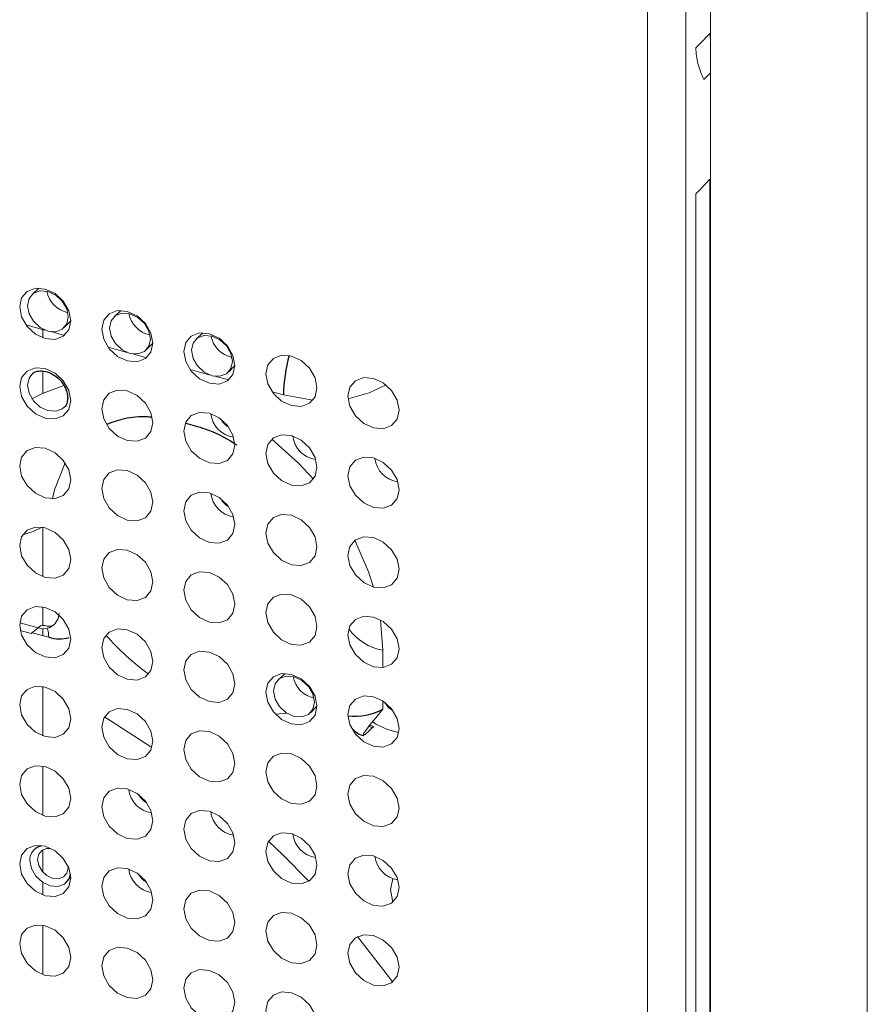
# Paper-space layout '_Trimetric' of a CAD drawing. Header units: millimetres. Extents: x -1485 to 1441, y -378 to 2620.
# Tile 26 of 86: x -907 to -871, y 956 to 998. Entities that reach past the tile are written whole.
import ezdxf

# ---------------------------------------------------------------- set-up
doc = ezdxf.new("R2010")
doc.units = ezdxf.units.MM

psp = doc.layouts.new('_Trimetric')

# ---------------------------------------------------------------- linework, layer by layer
at = {"color": 144, "linetype": 'Continuous', "lineweight": 18}
for p, q in [((-870.907, 509.261), (-870.907, 1254.995)), ((-877.664, 1248.112), (-877.664, 502.377)), ((-880.383, 501.931), (-880.383, 1247.665)), ((-878.726, 1048.246), (-878.726, 900.825)), ((-877.664, 997.371), (-877.69, 997.651)), ((-877.664, 995.961), (-877.951, 995.673)), ((-877.69, 923.898), (-877.69, 991.376)), ((-878.297, 990.752), (-878.297, 923.284)), ((-906.624, 986.689), (-906.92, 986.415)), ((-903.087, 985.728), (-903.382, 985.454)), ((-907.181, 985.105), (-906.365, 984.883)), ((-905.529, 984.991), (-905.249, 985.28)), ((-906.454, 984.907), (-906.454, 984.546)), ((-906.106, 984.813), (-905.519, 984.653)), ((-899.549, 984.766), (-899.845, 984.492)), ((-903.643, 984.144), (-902.828, 983.922)), ((-901.992, 984.029), (-901.711, 984.318)), ((-902.568, 983.851), (-901.982, 983.692)), ((-898.454, 983.068), (-898.173, 983.357)), ((-906.454, 983.109), (-906.454, 982.155)), ((-900.106, 983.182), (-899.29, 982.96)), ((-899.031, 982.89), (-898.444, 982.731)), ((-896.568, 982.221), (-896.082, 982.088)), ((-896.082, 982.088), (-894.814, 981.862)), ((-906.454, 976.386), (-906.454, 974.26)), ((-906.454, 972.957), (-906.454, 972.162)), ((-906.659, 972.056), (-907.446, 972.27)), ((-891.795, 971.089), (-891.89, 972.389)), ((-907.429, 971.942), (-906.951, 971.812)), ((-906.951, 971.812), (-906.659, 972.056)), ((-906.917, 971.841), (-906.201, 971.647)), ((-906.454, 972.029), (-906.454, 971.716)), ((-891.795, 970.345), (-891.795, 971.089)), ((-896.011, 970.09), (-896.307, 969.816)), ((-906.454, 969.528), (-906.454, 967.402)), ((-891.795, 968.548), (-891.795, 968.903)), ((-896.421, 968.33), (-895.94, 968.384)), ((-894.916, 968.391), (-894.636, 968.681)), ((-901.751, 966.901), (-903.802, 968.215)), ((-892.398, 967.809), (-892.234, 967.755)), ((-892.361, 967.857), (-892.189, 967.8)), ((-891.491, 967.649), (-891.113, 967.546)), ((-906.454, 966.1), (-906.454, 963.974)), ((-906.454, 962.496), (-906.454, 961.535)), ((-905.367, 961.72), (-905.369, 961.768)), ((-906.454, 961.079), (-906.454, 960.545)), ((-906.454, 959.242), (-906.454, 957.116))]:
    psp.add_line(p, q, dxfattribs=at)
at = {"color": 144, "linetype": 'Continuous', "lineweight": 18, "flags": 128}
for points in [[(-878.297, 997.038), (-878.102, 997.235), (-877.69, 997.651)], [(-877.69, 991.376), (-878.102, 990.953), (-878.297, 990.752)], [(-905.249, 985.281), (-905.332, 984.895), (-905.571, 984.614), (-905.929, 984.479), (-906.35, 984.513), (-906.772, 984.709), (-907.129, 985.037), (-907.368, 985.448), (-907.452, 985.88), (-907.368, 986.266), (-907.129, 986.547), (-906.772, 986.681), (-906.35, 986.648), (-905.929, 986.452), (-905.571, 986.124), (-905.332, 985.712), (-905.249, 985.281)], [(-905.355, 985.453), (-905.422, 985.798), (-905.613, 986.127), (-905.899, 986.389), (-906.236, 986.546), (-906.573, 986.572), (-906.858, 986.465), (-907.049, 986.24), (-907.116, 985.932), (-907.049, 985.587), (-906.858, 985.258), (-906.573, 984.995), (-906.236, 984.839), (-905.899, 984.812), (-905.613, 984.92), (-905.422, 985.145), (-905.355, 985.453)], [(-901.711, 984.32), (-901.795, 983.934), (-902.034, 983.652), (-902.391, 983.518), (-902.813, 983.551), (-903.234, 983.747), (-903.592, 984.076), (-903.83, 984.487), (-903.914, 984.918), (-903.83, 985.304), (-903.592, 985.586), (-903.234, 985.72), (-902.813, 985.687), (-902.391, 985.491), (-902.034, 985.162), (-901.795, 984.751), (-901.711, 984.32)], [(-901.817, 984.491), (-901.884, 984.836), (-902.075, 985.165), (-902.361, 985.428), (-902.698, 985.584), (-903.035, 985.611), (-903.321, 985.504), (-903.512, 985.279), (-903.579, 984.97), (-903.512, 984.625), (-903.321, 984.297), (-903.035, 984.034), (-902.698, 983.877), (-902.361, 983.851), (-902.075, 983.958), (-901.884, 984.183), (-901.817, 984.491)], [(-902.323, 985.443), (-902.234, 985.309), (-902.218, 985.29)], [(-898.173, 983.358), (-898.257, 982.972), (-898.496, 982.691), (-898.853, 982.556), (-899.275, 982.59), (-899.697, 982.786), (-900.054, 983.114), (-900.293, 983.525), (-900.377, 983.957), (-900.293, 984.343), (-900.054, 984.624), (-899.697, 984.759), (-899.275, 984.725), (-898.853, 984.529), (-898.496, 984.201), (-898.257, 983.789), (-898.173, 983.358)], [(-898.28, 983.53), (-898.347, 983.875), (-898.538, 984.204), (-898.823, 984.466), (-899.16, 984.623), (-899.497, 984.649), (-899.783, 984.542), (-899.974, 984.317), (-900.041, 984.009), (-899.974, 983.664), (-899.783, 983.335), (-899.497, 983.072), (-899.16, 982.916), (-898.823, 982.889), (-898.538, 982.997), (-898.347, 983.222), (-898.28, 983.53)], [(-898.786, 984.481), (-898.696, 984.347), (-898.681, 984.329)], [(-894.636, 982.397), (-894.719, 982.011), (-894.958, 981.729), (-895.316, 981.595), (-895.737, 981.628), (-896.159, 981.824), (-896.516, 982.153), (-896.755, 982.564), (-896.839, 982.995), (-896.755, 983.381), (-896.516, 983.663), (-896.159, 983.797), (-895.737, 983.764), (-895.316, 983.568), (-894.958, 983.239), (-894.719, 982.828), (-894.636, 982.397)], [(-905.249, 981.852), (-905.332, 981.466), (-905.571, 981.185), (-905.929, 981.051), (-906.35, 981.084), (-906.772, 981.28), (-907.129, 981.608), (-907.368, 982.02), (-907.452, 982.451), (-907.368, 982.837), (-907.129, 983.118), (-906.772, 983.253), (-906.35, 983.219), (-905.929, 983.024), (-905.571, 982.695), (-905.332, 982.284), (-905.249, 981.852)], [(-906.88, 983.021), (-907.049, 982.811), (-907.116, 982.503), (-907.049, 982.158), (-906.858, 981.829), (-906.573, 981.567), (-906.236, 981.41), (-905.899, 981.384), (-905.613, 981.491), (-905.535, 981.557)], [(-891.098, 981.435), (-891.182, 981.049), (-891.421, 980.768), (-891.778, 980.633), (-892.2, 980.667), (-892.621, 980.863), (-892.979, 981.191), (-893.217, 981.603), (-893.301, 982.034), (-893.217, 982.42), (-892.979, 982.701), (-892.621, 982.836), (-892.2, 982.802), (-891.778, 982.606), (-891.421, 982.278), (-891.182, 981.867), (-891.098, 981.435)], [(-905.544, 982.494), (-906.461, 982.152), (-906.923, 981.916)], [(-893.296, 981.923), (-892.383, 982.171), (-891.658, 982.517)], [(-901.711, 980.891), (-901.795, 980.505), (-902.034, 980.224), (-902.391, 980.089), (-902.813, 980.123), (-903.234, 980.318), (-903.592, 980.647), (-903.83, 981.058), (-903.914, 981.49), (-903.83, 981.875), (-903.592, 982.157), (-903.234, 982.291), (-902.813, 982.258), (-902.391, 982.062), (-902.034, 981.734), (-901.795, 981.322), (-901.711, 980.891)], [(-898.173, 979.929), (-898.257, 979.544), (-898.496, 979.262), (-898.853, 979.128), (-899.275, 979.161), (-899.697, 979.357), (-900.054, 979.686), (-900.293, 980.097), (-900.377, 980.528), (-900.293, 980.914), (-900.054, 981.196), (-899.697, 981.33), (-899.275, 981.297), (-898.853, 981.101), (-898.496, 980.772), (-898.257, 980.361), (-898.173, 979.929)], [(-894.636, 978.968), (-894.719, 978.582), (-894.958, 978.301), (-895.316, 978.166), (-895.737, 978.2), (-896.159, 978.395), (-896.516, 978.724), (-896.755, 979.135), (-896.839, 979.567), (-896.755, 979.953), (-896.516, 980.234), (-896.159, 980.368), (-895.737, 980.335), (-895.316, 980.139), (-894.958, 979.811), (-894.719, 979.399), (-894.636, 978.968)], [(-894.79, 978.465), (-895.431, 979.155), (-896.58, 980.184)], [(-905.249, 978.424), (-905.332, 978.038), (-905.571, 977.756), (-905.929, 977.622), (-906.35, 977.655), (-906.772, 977.851), (-907.129, 978.18), (-907.368, 978.591), (-907.452, 979.022), (-907.368, 979.408), (-907.129, 979.69), (-906.772, 979.824), (-906.35, 979.791), (-905.929, 979.595), (-905.571, 979.266), (-905.332, 978.855), (-905.249, 978.424)], [(-891.098, 978.006), (-891.182, 977.621), (-891.421, 977.339), (-891.778, 977.205), (-892.2, 977.238), (-892.621, 977.434), (-892.979, 977.763), (-893.217, 978.174), (-893.301, 978.605), (-893.217, 978.991), (-892.979, 979.273), (-892.621, 979.407), (-892.2, 979.374), (-891.778, 979.178), (-891.421, 978.849), (-891.182, 978.438), (-891.098, 978.006)], [(-906.038, 977.614), (-905.957, 977.996), (-905.495, 979.164)], [(-901.711, 977.462), (-901.795, 977.076), (-902.034, 976.795), (-902.391, 976.661), (-902.813, 976.694), (-903.234, 976.89), (-903.592, 977.218), (-903.83, 977.63), (-903.914, 978.061), (-903.83, 978.447), (-903.592, 978.728), (-903.234, 978.863), (-902.813, 978.829), (-902.391, 978.633), (-902.034, 978.305), (-901.795, 977.894), (-901.711, 977.462)], [(-898.173, 976.501), (-898.257, 976.115), (-898.496, 975.833), (-898.853, 975.699), (-899.275, 975.732), (-899.697, 975.928), (-900.054, 976.257), (-900.293, 976.668), (-900.377, 977.1), (-900.293, 977.485), (-900.054, 977.767), (-899.697, 977.901), (-899.275, 977.868), (-898.853, 977.672), (-898.496, 977.343), (-898.257, 976.932), (-898.173, 976.501)], [(-894.636, 975.539), (-894.719, 975.153), (-894.958, 974.872), (-895.316, 974.738), (-895.737, 974.771), (-896.159, 974.967), (-896.516, 975.295), (-896.755, 975.707), (-896.839, 976.138), (-896.755, 976.524), (-896.516, 976.805), (-896.159, 976.94), (-895.737, 976.906), (-895.316, 976.711), (-894.958, 976.382), (-894.719, 975.971), (-894.636, 975.539)], [(-905.249, 974.995), (-905.332, 974.609), (-905.571, 974.328), (-905.929, 974.193), (-906.35, 974.227), (-906.772, 974.422), (-907.129, 974.751), (-907.368, 975.162), (-907.452, 975.594), (-907.368, 975.98), (-907.129, 976.261), (-906.772, 976.395), (-906.35, 976.362), (-905.929, 976.166), (-905.571, 975.838), (-905.332, 975.426), (-905.249, 974.995)], [(-906.478, 976.39), (-906.873, 976.202), (-907.326, 976.055)], [(-891.098, 974.578), (-891.182, 974.192), (-891.421, 973.91), (-891.778, 973.776), (-892.2, 973.809), (-892.621, 974.005), (-892.979, 974.334), (-893.217, 974.745), (-893.301, 975.177), (-893.217, 975.562), (-892.979, 975.844), (-892.621, 975.978), (-892.2, 975.945), (-891.778, 975.749), (-891.421, 975.42), (-891.182, 975.009), (-891.098, 974.578)], [(-892.2, 973.81), (-892.413, 974.461), (-893.005, 975.825)], [(-901.711, 974.034), (-901.795, 973.648), (-902.034, 973.366), (-902.391, 973.232), (-902.813, 973.265), (-903.234, 973.461), (-903.592, 973.79), (-903.83, 974.201), (-903.914, 974.632), (-903.83, 975.018), (-903.592, 975.3), (-903.234, 975.434), (-902.813, 975.401), (-902.391, 975.205), (-902.034, 974.876), (-901.795, 974.465), (-901.711, 974.034)], [(-898.173, 973.072), (-898.257, 972.686), (-898.496, 972.405), (-898.853, 972.27), (-899.275, 972.304), (-899.697, 972.5), (-900.054, 972.828), (-900.293, 973.239), (-900.377, 973.671), (-900.293, 974.057), (-900.054, 974.338), (-899.697, 974.473), (-899.275, 974.439), (-898.853, 974.243), (-898.496, 973.915), (-898.257, 973.503), (-898.173, 973.072)], [(-894.636, 972.111), (-894.719, 971.725), (-894.958, 971.443), (-895.316, 971.309), (-895.737, 971.342), (-896.159, 971.538), (-896.516, 971.867), (-896.755, 972.278), (-896.839, 972.709), (-896.755, 973.095), (-896.516, 973.377), (-896.159, 973.511), (-895.737, 973.478), (-895.316, 973.282), (-894.958, 972.953), (-894.719, 972.542), (-894.636, 972.111)], [(-905.249, 971.566), (-905.332, 971.18), (-905.571, 970.899), (-905.929, 970.765), (-906.35, 970.798), (-906.772, 970.994), (-907.129, 971.322), (-907.368, 971.734), (-907.452, 972.165), (-907.368, 972.551), (-907.129, 972.832), (-906.772, 972.967), (-906.35, 972.933), (-905.929, 972.738), (-905.571, 972.409), (-905.332, 971.998), (-905.249, 971.566)], [(-891.098, 971.149), (-891.182, 970.763), (-891.421, 970.482), (-891.778, 970.347), (-892.2, 970.381), (-892.621, 970.577), (-892.979, 970.905), (-893.217, 971.317), (-893.301, 971.748), (-893.217, 972.134), (-892.979, 972.415), (-892.621, 972.55), (-892.2, 972.516), (-891.778, 972.32), (-891.421, 971.992), (-891.182, 971.581), (-891.098, 971.149)], [(-901.711, 970.605), (-901.795, 970.219), (-902.034, 969.938), (-902.391, 969.803), (-902.813, 969.837), (-903.234, 970.032), (-903.592, 970.361), (-903.83, 970.772), (-903.914, 971.204), (-903.83, 971.589), (-903.592, 971.871), (-903.234, 972.005), (-902.813, 971.972), (-902.391, 971.776), (-902.034, 971.448), (-901.795, 971.036), (-901.711, 970.605)], [(-898.173, 969.643), (-898.257, 969.258), (-898.496, 968.976), (-898.853, 968.842), (-899.275, 968.875), (-899.697, 969.071), (-900.054, 969.399), (-900.293, 969.811), (-900.377, 970.242), (-900.293, 970.628), (-900.054, 970.91), (-899.697, 971.044), (-899.275, 971.011), (-898.853, 970.815), (-898.496, 970.486), (-898.257, 970.075), (-898.173, 969.643)], [(-894.636, 968.682), (-894.719, 968.296), (-894.958, 968.015), (-895.316, 967.88), (-895.737, 967.914), (-896.159, 968.109), (-896.516, 968.438), (-896.755, 968.849), (-896.839, 969.281), (-896.755, 969.667), (-896.516, 969.948), (-896.159, 970.082), (-895.737, 970.049), (-895.316, 969.853), (-894.958, 969.525), (-894.719, 969.113), (-894.636, 968.682)], [(-894.742, 968.854), (-894.809, 969.199), (-895, 969.527), (-895.286, 969.79), (-895.623, 969.947), (-895.96, 969.973), (-896.245, 969.866), (-896.436, 969.641), (-896.503, 969.333), (-896.436, 968.988), (-896.245, 968.659), (-895.96, 968.396), (-895.623, 968.24), (-895.286, 968.213), (-895, 968.32), (-894.809, 968.545), (-894.742, 968.854)], [(-905.249, 968.138), (-905.332, 967.752), (-905.571, 967.47), (-905.929, 967.336), (-906.35, 967.369), (-906.772, 967.565), (-907.129, 967.894), (-907.368, 968.305), (-907.452, 968.736), (-907.368, 969.122), (-907.129, 969.404), (-906.772, 969.538), (-906.35, 969.505), (-905.929, 969.309), (-905.571, 968.98), (-905.332, 968.569), (-905.249, 968.138)], [(-891.098, 967.72), (-891.182, 967.335), (-891.421, 967.053), (-891.778, 966.919), (-892.2, 966.952), (-892.621, 967.148), (-892.979, 967.477), (-893.217, 967.888), (-893.301, 968.319), (-893.217, 968.705), (-892.979, 968.987), (-892.621, 969.121), (-892.2, 969.088), (-891.778, 968.892), (-891.421, 968.563), (-891.182, 968.152), (-891.098, 967.72)], [(-901.711, 967.176), (-901.795, 966.79), (-902.034, 966.509), (-902.391, 966.375), (-902.813, 966.408), (-903.234, 966.604), (-903.592, 966.932), (-903.83, 967.344), (-903.914, 967.775), (-903.83, 968.161), (-903.592, 968.442), (-903.234, 968.577), (-902.813, 968.543), (-902.391, 968.347), (-902.034, 968.019), (-901.795, 967.608), (-901.711, 967.176)], [(-892.234, 967.755), (-892.448, 967.557), (-892.587, 967.443), (-892.648, 967.419), (-892.628, 967.484), (-892.528, 967.636), (-892.351, 967.87), (-892.103, 968.178), (-891.795, 968.548)], [(-898.173, 966.215), (-898.257, 965.829), (-898.496, 965.547), (-898.853, 965.413), (-899.275, 965.446), (-899.697, 965.642), (-900.054, 965.971), (-900.293, 966.382), (-900.377, 966.814), (-900.293, 967.199), (-900.054, 967.481), (-899.697, 967.615), (-899.275, 967.582), (-898.853, 967.386), (-898.496, 967.057), (-898.257, 966.646), (-898.173, 966.215)], [(-892.189, 967.8), (-892.212, 967.777), (-892.234, 967.755)], [(-894.636, 965.253), (-894.719, 964.867), (-894.958, 964.586), (-895.316, 964.452), (-895.737, 964.485), (-896.159, 964.681), (-896.516, 965.009), (-896.755, 965.421), (-896.839, 965.852), (-896.755, 966.238), (-896.516, 966.519), (-896.159, 966.654), (-895.737, 966.62), (-895.316, 966.425), (-894.958, 966.096), (-894.719, 965.685), (-894.636, 965.253)], [(-905.249, 964.709), (-905.332, 964.323), (-905.571, 964.042), (-905.929, 963.907), (-906.35, 963.941), (-906.772, 964.136), (-907.129, 964.465), (-907.368, 964.876), (-907.452, 965.308), (-907.368, 965.694), (-907.129, 965.975), (-906.772, 966.109), (-906.35, 966.076), (-905.929, 965.88), (-905.571, 965.552), (-905.332, 965.14), (-905.249, 964.709)], [(-891.098, 964.292), (-891.182, 963.906), (-891.421, 963.624), (-891.778, 963.49), (-892.2, 963.523), (-892.621, 963.719), (-892.979, 964.048), (-893.217, 964.459), (-893.301, 964.891), (-893.217, 965.276), (-892.979, 965.558), (-892.621, 965.692), (-892.2, 965.659), (-891.778, 965.463), (-891.421, 965.134), (-891.182, 964.723), (-891.098, 964.292)], [(-901.711, 963.747), (-901.795, 963.362), (-902.034, 963.08), (-902.391, 962.946), (-902.813, 962.979), (-903.234, 963.175), (-903.592, 963.504), (-903.83, 963.915), (-903.914, 964.346), (-903.83, 964.732), (-903.592, 965.014), (-903.234, 965.148), (-902.813, 965.115), (-902.391, 964.919), (-902.034, 964.59), (-901.795, 964.179), (-901.711, 963.747)], [(-898.173, 962.786), (-898.257, 962.4), (-898.496, 962.119), (-898.853, 961.984), (-899.275, 962.018), (-899.697, 962.214), (-900.054, 962.542), (-900.293, 962.953), (-900.377, 963.385), (-900.293, 963.771), (-900.054, 964.052), (-899.697, 964.187), (-899.275, 964.153), (-898.853, 963.957), (-898.496, 963.629), (-898.257, 963.217), (-898.173, 962.786)], [(-894.636, 961.825), (-894.719, 961.439), (-894.958, 961.157), (-895.316, 961.023), (-895.737, 961.056), (-896.159, 961.252), (-896.516, 961.581), (-896.755, 961.992), (-896.839, 962.423), (-896.755, 962.809), (-896.516, 963.091), (-896.159, 963.225), (-895.737, 963.192), (-895.316, 962.996), (-894.958, 962.667), (-894.719, 962.256), (-894.636, 961.825)], [(-894.99, 961.136), (-896.11, 962.272), (-896.727, 962.862)], [(-905.249, 961.28), (-905.332, 960.894), (-905.571, 960.613), (-905.929, 960.479), (-906.35, 960.512), (-906.772, 960.708), (-907.129, 961.036), (-907.368, 961.448), (-907.452, 961.879), (-907.368, 962.265), (-907.129, 962.546), (-906.772, 962.681), (-906.35, 962.647), (-905.929, 962.452), (-905.571, 962.123), (-905.332, 961.712), (-905.249, 961.28)], [(-906.123, 962.554), (-906.275, 962.555), (-906.488, 962.474), (-906.63, 962.307), (-906.68, 962.077), (-906.63, 961.82), (-906.488, 961.575), (-906.275, 961.379), (-906.024, 961.262), (-905.772, 961.243), (-905.559, 961.323), (-905.417, 961.49), (-905.367, 961.72), (-905.367, 961.72)], [(-905.266, 961.456), (-905.328, 961.241), (-905.518, 961.017), (-905.802, 960.91), (-906.138, 960.936), (-906.474, 961.092), (-906.759, 961.354), (-906.949, 961.682), (-907.016, 962.025)], [(-891.098, 960.863), (-891.182, 960.477), (-891.421, 960.196), (-891.778, 960.061), (-892.2, 960.095), (-892.621, 960.291), (-892.979, 960.619), (-893.217, 961.031), (-893.301, 961.462), (-893.217, 961.848), (-892.979, 962.129), (-892.621, 962.264), (-892.2, 962.23), (-891.778, 962.034), (-891.421, 961.706), (-891.182, 961.295), (-891.098, 960.863)], [(-901.711, 960.319), (-901.795, 959.933), (-902.034, 959.652), (-902.391, 959.517), (-902.813, 959.55), (-903.234, 959.746), (-903.592, 960.075), (-903.83, 960.486), (-903.914, 960.918), (-903.83, 961.303), (-903.592, 961.585), (-903.234, 961.719), (-902.813, 961.686), (-902.391, 961.49), (-902.034, 961.162), (-901.795, 960.75), (-901.711, 960.319)], [(-891.365, 960.239), (-891.461, 960.769), (-891.364, 961.249)], [(-898.173, 959.357), (-898.257, 958.972), (-898.496, 958.69), (-898.853, 958.556), (-899.275, 958.589), (-899.697, 958.785), (-900.054, 959.113), (-900.293, 959.525), (-900.377, 959.956), (-900.293, 960.342), (-900.054, 960.624), (-899.697, 960.758), (-899.275, 960.725), (-898.853, 960.529), (-898.496, 960.2), (-898.257, 959.789), (-898.173, 959.357)], [(-894.636, 958.396), (-894.719, 958.01), (-894.958, 957.729), (-895.316, 957.594), (-895.737, 957.628), (-896.159, 957.823), (-896.516, 958.152), (-896.755, 958.563), (-896.839, 958.995), (-896.755, 959.381), (-896.516, 959.662), (-896.159, 959.796), (-895.737, 959.763), (-895.316, 959.567), (-894.958, 959.239), (-894.719, 958.827), (-894.636, 958.396)], [(-905.249, 957.852), (-905.332, 957.466), (-905.571, 957.184), (-905.929, 957.05), (-906.35, 957.083), (-906.772, 957.279), (-907.129, 957.608), (-907.368, 958.019), (-907.452, 958.45), (-907.368, 958.836), (-907.129, 959.118), (-906.772, 959.252), (-906.35, 959.219), (-905.929, 959.023), (-905.571, 958.694), (-905.332, 958.283), (-905.249, 957.852)], [(-891.098, 957.434), (-891.182, 957.049), (-891.421, 956.767), (-891.778, 956.633), (-892.2, 956.666), (-892.621, 956.862), (-892.979, 957.191), (-893.217, 957.602), (-893.301, 958.033), (-893.217, 958.419), (-892.979, 958.701), (-892.621, 958.835), (-892.2, 958.802), (-891.778, 958.606), (-891.421, 958.277), (-891.182, 957.866), (-891.098, 957.434)], [(-891.379, 956.798), (-891.647, 957.164), (-892.887, 958.755)], [(-901.711, 956.89), (-901.795, 956.504), (-902.034, 956.223), (-902.391, 956.089), (-902.813, 956.122), (-903.234, 956.318), (-903.592, 956.646), (-903.83, 957.058), (-903.914, 957.489), (-903.83, 957.875), (-903.592, 958.156), (-903.234, 958.291), (-902.813, 958.257), (-902.391, 958.061), (-902.034, 957.733), (-901.795, 957.322), (-901.711, 956.89)], [(-898.173, 955.929), (-898.257, 955.543), (-898.496, 955.261), (-898.853, 955.127), (-899.275, 955.16), (-899.697, 955.356), (-900.054, 955.685), (-900.293, 956.096), (-900.377, 956.528), (-900.293, 956.913), (-900.054, 957.195), (-899.697, 957.329), (-899.275, 957.296), (-898.853, 957.1), (-898.496, 956.771), (-898.257, 956.36), (-898.173, 955.929)], [(-894.636, 954.967), (-894.719, 954.581), (-894.958, 954.3), (-895.316, 954.166), (-895.737, 954.199), (-896.159, 954.395), (-896.516, 954.723), (-896.755, 955.135), (-896.839, 955.566), (-896.755, 955.952), (-896.516, 956.233), (-896.159, 956.368), (-895.737, 956.334), (-895.316, 956.139), (-894.958, 955.81), (-894.719, 955.399), (-894.636, 954.967)]]:
    psp.add_lwpolyline(points, dxfattribs=at)
at = {"color": 144, "linetype": 'Continuous', "lineweight": 18}
for centre, radius, start, end in [((-905.123, 986.778), 1.177, 190.8335, 257.7766), ((-901.584, 985.818), 1.179, 191.0033, 256.7348), ((-898.048, 984.855), 1.177, 190.8306, 257.7795), ((-898.058, 981.416), 1.164, 187.2118, 261.1565), ((-897.973, 981.5), 0.928, 208.8222, 239.7878), ((-894.522, 980.453), 1.162, 186.7485, 261.8616), ((-890.984, 979.492), 1.162, 186.7472, 261.8628), ((-898.058, 977.988), 1.164, 187.2118, 261.1565), ((-897.973, 978.071), 0.928, 208.8222, 239.7879), ((-906.428, 972.688), 0.672, 249.9256, 359.9786), ((-906.436, 971.869), 0.291, 87.1133, 139.9476), ((-907.051, 971.687), 0.851, 357.2665, 24.6924), ((-891.374, 973.4), 2.349, 216.364, 259.6802), ((-895.613, 978.778), 10.742, 220.9124, 234.2151), ((-894.51, 970.179), 1.177, 190.8325, 257.7776), ((-890.897, 969.291), 0.928, 208.8216, 239.7885), ((-890.854, 969.91), 2.349, 233.8936, 254.2628), ((-901.597, 965.233), 1.162, 186.7479, 261.8621), ((-901.51, 965.318), 0.928, 208.8226, 239.7875), ((-898.06, 964.272), 1.162, 186.7499, 261.8602), ((-894.522, 963.31), 1.162, 186.7519, 261.8582), ((-906.406, 962.056), 0.611, 97.862, 182.9318), ((-890.984, 962.349), 1.162, 186.7512, 261.8588), ((-901.597, 961.804), 1.162, 186.7472, 261.8629), ((-901.51, 961.889), 0.928, 208.8237, 239.7864)]:
    psp.add_arc(centre, radius, start, end, dxfattribs=at)
at = {"color": 7, "linetype": 'Continuous', "lineweight": 25}
for centre, radius, start, end in [((-889.399, 981.985), 6.683, 164.3655, 179.1136), ((-905.738, 973.225), 1.645, 253.6788, 284.9252), ((-893.028, 970.92), 2.674, 264.1766, 297.4728)]:
    psp.add_arc(centre, radius, start, end, dxfattribs=at)
at = {"color": 144, "linetype": 'Continuous', "lineweight": 18}
for points, knots in [([(-878.297, 997.038), (-878.298, 996.814), (-878.268, 996.588), (-878.152, 996.13), (-878.065, 995.898), (-877.951, 995.673)], [0, 0, 0, 0, 0.5, 0.5, 1, 1, 1, 1]), ([(-905.992, 972.184), (-906.007, 972.168), (-906.034, 972.138), (-906.204, 972.113), (-906.351, 972.145), (-906.405, 972.156)], [0, 0, 0, 0, 0.414061, 0.783794, 1, 1, 1, 1])]:
    psp.add_open_spline(points, degree=3, knots=knots, dxfattribs=at)
at = {"color": 7, "linetype": 'Continuous', "lineweight": 25}
for points, knots in [([(-906.914, 982.976), (-906.901, 982.993), (-906.839, 983.075), (-906.647, 983.13), (-906.343, 983.122), (-906.018, 982.992), (-905.72, 982.758), (-905.5, 982.458), (-905.395, 982.178), (-905.385, 982.023), (-905.382, 981.966)], [0, 0, 0, 0, 0.040018, 0.19725, 0.337241, 0.485963, 0.630857, 0.774942, 0.917933, 1, 1, 1, 1]), ([(-905.382, 981.966), (-905.388, 981.901), (-905.405, 981.742), (-905.459, 981.603), (-905.533, 981.562), (-905.536, 981.56)], [0, 0, 0, 0, 0.395098, 0.971178, 1, 1, 1, 1]), ([(-903.699, 980.829), (-903.451, 980.917), (-902.94, 981.097), (-902.251, 981.195), (-901.808, 981.139), (-901.744, 981.131)], [0, 0, 0, 0, 0.445672, 0.919869, 1, 1, 1, 1]), ([(-900.289, 980.878), (-900.018, 980.801), (-899.333, 980.608), (-898.573, 980.262), (-898.134, 979.953), (-898.097, 979.927)], [0, 0, 0, 0, 0.3750582, 0.9475515, 1, 1, 1, 1]), ([(-893.121, 967.724), (-893.054, 967.655), (-892.916, 967.513), (-892.72, 967.424), (-892.616, 967.411), (-892.61, 967.41)], [0, 0, 0, 0, 0.468824, 0.968383, 1, 1, 1, 1]), ([(-906.509, 962.659), (-906.571, 962.646), (-906.687, 962.623), (-906.768, 962.54), (-906.806, 962.501)], [0, 0, 0, 0, 0.532779, 1, 1, 1, 1]), ([(-905.44, 961.104), (-905.394, 961.148), (-905.304, 961.235), (-905.28, 961.361), (-905.268, 961.423)], [0, 0, 0, 0, 0.510102, 1, 1, 1, 1])]:
    psp.add_open_spline(points, degree=3, knots=knots, dxfattribs=at)

doc.saveas('drawing.dxf')
